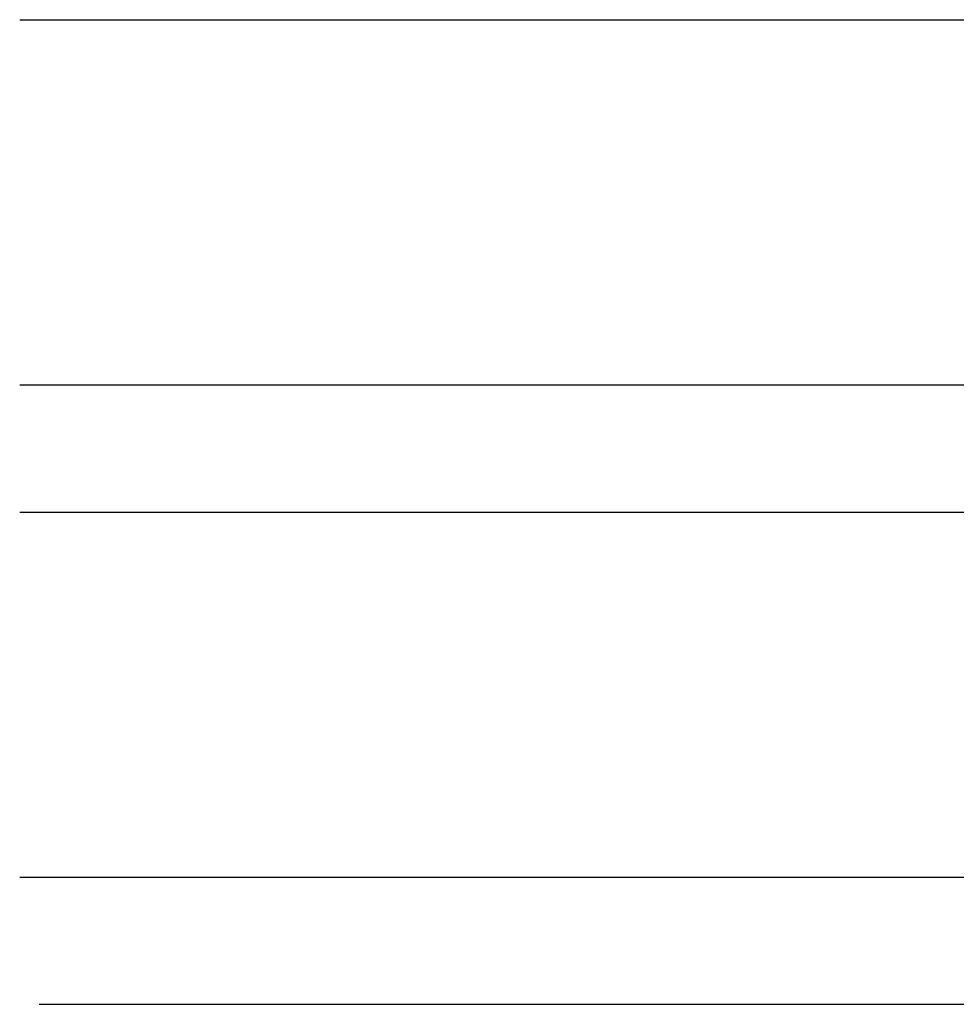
# Model space of a CAD drawing. Header units: metres. Extents: x -8 to 484, y -254 to 116.
# Tile 16 of 172: x 28 to 65, y -63 to -24. Entities that reach past the tile are written whole.
import ezdxf

# ---------------------------------------------------------------- set-up
doc = ezdxf.new("R2010")
doc.units = ezdxf.units.M
doc.layers.add('GTU_A_Hilfslayer', color=3, linetype='Continuous', plot=False)

msp = doc.modelspace()

# ---------------------------------------------------------------- linework, layer by layer
at = {"layer": 'GTU_A_Hilfslayer', "linetype": 'Continuous', "flags": 128}
for points in [[(28.5, -24.35), (252.349, -24.35)], [(28.5, -38.7), (252.349, -38.7)], [(28.5, -38.7), (252.349, -38.7)], [(28.5, -43.7), (252.349, -43.7)], [(29.27, -58.05), (252.349, -58.05)], [(28.5, -58.05), (252.349, -58.05)], [(29.27, -63.05), (252.349, -63.05)]]:
    msp.add_lwpolyline(points, dxfattribs=at)

doc.saveas('drawing.dxf')
